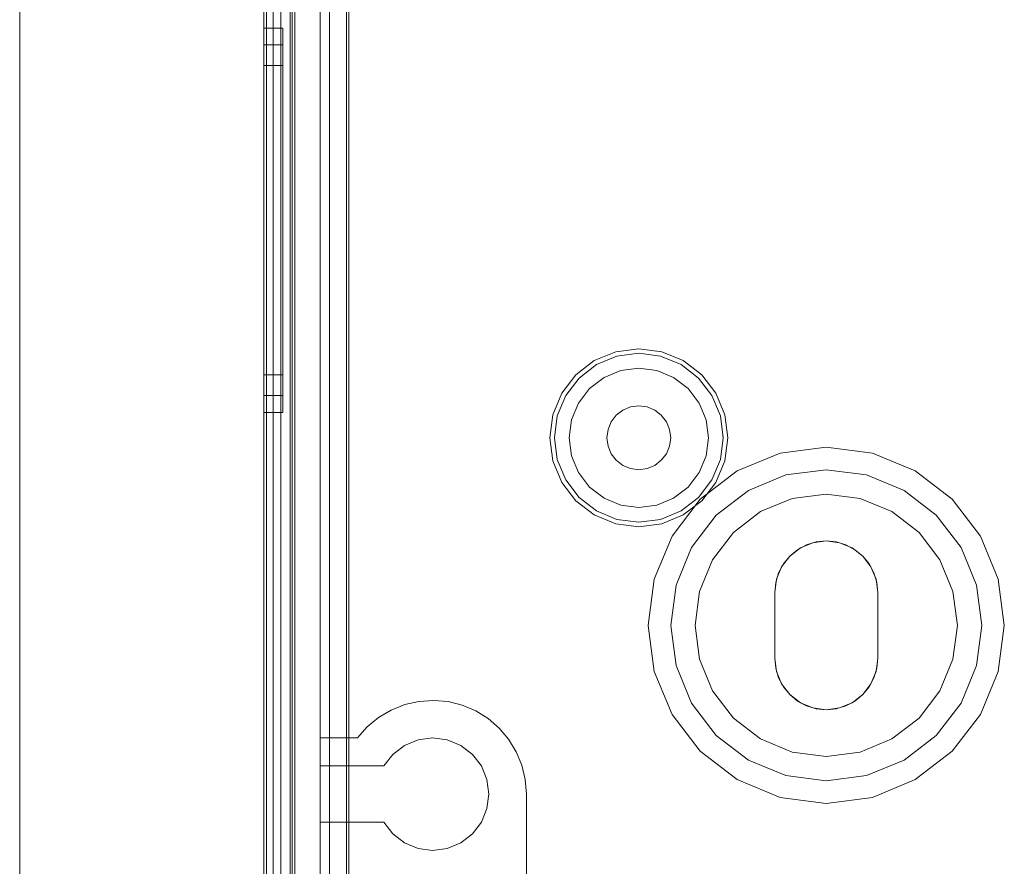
# Model space of a CAD drawing. Extents: x -420 to 300, y 62 to 1112.
# Tile 65 of 256: x -302.298 to -301.247, y 432.89 to 433.793. Entities that reach past the tile are written whole.
import ezdxf
from ezdxf.lldxf.tags import DXFTag

# ---------------------------------------------------------------- set-up
doc = ezdxf.new("R2010")
doc.units = 0
doc.layers.get('0').update_dxf_attribs({"lineweight": 13})
doc.layers.add('70 -71 Achsen- 1 Gebäudeachsen', color=7, linetype='STRICHPUNKT2-A06CPUWML0', lineweight=18)
tags = doc.linetypes.add('STRICHPUNKT2-A06CPUWML0', pattern=[12.7, 6.35, -3.175, 0, -3.175]).pattern_tags.tags
tags[10:11] = [DXFTag(74, 4), DXFTag(75, 0), DXFTag(340, '0'), DXFTag(46, 0.0), DXFTag(50, 0.0), DXFTag(44, 0.0), DXFTag(45, 0.0)]
tags[8:9] = [DXFTag(74, 4), DXFTag(75, 0), DXFTag(340, '0'), DXFTag(46, 0.0), DXFTag(50, 0.0), DXFTag(44, 0.0), DXFTag(45, 0.0)]
tags[6:7] = [DXFTag(74, 4), DXFTag(75, 0), DXFTag(340, '0'), DXFTag(46, 0.0), DXFTag(50, 0.0), DXFTag(44, 0.0), DXFTag(45, 0.0)]
tags[4:5] = [DXFTag(74, 4), DXFTag(75, 0), DXFTag(340, '0'), DXFTag(46, 0.0), DXFTag(50, 0.0), DXFTag(44, 0.0), DXFTag(45, 0.0)]

# ---------------------------------------------------------------- blocks, each defined once
blk = doc.blocks.new('Referenz-A06CPUWNL0', base_point=(-395.2377, 76.9534))
at = {"layer": '70 -71 Achsen- 1 Gebäudeachsen', "color": 0, "linetype": 'STRICHPUNKT2-A06CPUWML0', "ltscale": 0.18}
blk.add_line((-302.2977, 1084.3934), (-302.2977, 84.9534), dxfattribs=at)
blk = doc.blocks.new('Blockreferenz-A06CPV4HL0', base_point=(-302.0371, 432.5471))
at = {"color": 251, "linetype": 'ByBlock', "lineweight": -2, "ltscale": 0.13, "true_color": 0x636363}
for p, q in [((-302.0371, 435.9971), (-302.0371, 432.6971)), ((-302.0042, 435.9971), (-302.0042, 432.6971)), ((-302.0342, 435.9768), (-302.0342, 432.7191)), ((-302.0191, 432.8731), (-302.0191, 435.8211)), ((-302.0191, 435.8211), (-302.0191, 432.8731)), ((-301.9671, 432.8731), (-301.9671, 435.8211)), ((-301.9671, 435.8211), (-301.9671, 432.8731)), ((-301.9491, 432.8671), (-301.9491, 435.8271)), ((-301.9466, 432.8696), (-301.9466, 435.8246))]:
    blk.add_line(p, q, dxfattribs=at)
blk = doc.blocks.new('Blockreferenz-A06CPV4PL0', base_point=(-302.0371, 432.5471))
at = {"color": 9, "linetype": 'ByBlock', "lineweight": -2, "ltscale": 0.13, "true_color": 0xc1c9c4}
for p, q in [((-302.0371, 435.9971), (-302.0371, 432.6971)), ((-302.0371, 432.6971), (-302.0371, 435.9971)), ((-302.0091, 432.6971), (-302.0091, 435.9971)), ((-302.0371, 432.8171), (-302.0371, 435.8771)), ((-302.0271, 432.8171), (-302.0271, 435.8771)), ((-302.0091, 435.8211), (-302.0091, 432.8731)), ((-301.9771, 432.8731), (-301.9771, 435.8211)), ((-302.0371, 434.3471), (-302.0371, 432.8171)), ((-302.0371, 434.3471), (-302.0371, 432.8071)), ((-302.0371, 432.8071), (-302.0371, 434.3471)), ((-302.0271, 432.8171), (-302.0271, 434.3471)), ((-302.0271, 432.8071), (-302.0271, 434.3471)), ((-302.0271, 434.3471), (-302.0271, 432.8071)), ((-301.9771, 434.0821), (-301.9771, 433.0271)), ((-301.9491, 434.0821), (-301.9491, 433.0488)), ((-301.9491, 433.0271), (-301.9491, 434.0821)), ((-302.0071, 432.6971), (-302.0071, 434.0471)), ((-302.0171, 433.7841), (-302.0371, 433.7841)), ((-302.0371, 433.7841), (-302.0371, 433.7771)), ((-302.0371, 433.7771), (-302.0371, 433.7841)), ((-302.0171, 433.7802), (-302.0171, 433.7841)), ((-302.0171, 433.7802), (-302.0171, 433.7841)), ((-302.0371, 433.7771), (-302.0371, 433.7566)), ((-302.0371, 433.7566), (-302.0371, 433.7771)), ((-302.0171, 433.7685), (-302.0171, 433.7802)), ((-302.0171, 433.7685), (-302.0171, 433.7802)), ((-302.0171, 433.7661), (-302.0371, 433.7661)), ((-302.0371, 433.7661), (-302.0371, 433.7597)), ((-302.0371, 433.7597), (-302.0371, 433.7661)), ((-302.0371, 433.7597), (-302.0371, 433.7411)), ((-302.0371, 433.7411), (-302.0371, 433.7597)), ((-302.0171, 433.7496), (-302.0171, 433.7685)), ((-302.0171, 433.7496), (-302.0171, 433.7685)), ((-302.0171, 433.7625), (-302.0171, 433.7661)), ((-302.0171, 433.7625), (-302.0171, 433.7661)), ((-302.0171, 433.7519), (-302.0171, 433.7625)), ((-302.0171, 433.7519), (-302.0171, 433.7625)), ((-302.0371, 433.7566), (-302.0371, 433.7241)), ((-302.0371, 433.7241), (-302.0371, 433.7566)), ((-302.0171, 433.7346), (-302.0171, 433.7519)), ((-302.0171, 433.7346), (-302.0171, 433.7519)), ((-302.0171, 433.7241), (-302.0171, 433.7496)), ((-302.0171, 433.7241), (-302.0171, 433.7496)), ((-302.0371, 433.7441), (-302.0371, 433.7385)), ((-302.0171, 433.7441), (-302.0371, 433.7441)), ((-302.0371, 433.7385), (-302.0371, 433.7441)), ((-302.0371, 433.7411), (-302.0371, 433.7113)), ((-302.0371, 433.7113), (-302.0371, 433.7411)), ((-302.0371, 433.7385), (-302.0371, 433.722)), ((-302.0371, 433.722), (-302.0371, 433.7385)), ((-302.0171, 433.7385), (-302.0171, 433.7441)), ((-302.0171, 433.7385), (-302.0171, 433.7441)), ((-302.0171, 433.722), (-302.0171, 433.7385)), ((-302.0171, 433.722), (-302.0171, 433.7385)), ((-302.0171, 433.7113), (-302.0171, 433.7346)), ((-302.0171, 433.7113), (-302.0171, 433.7346)), ((-302.0371, 433.7241), (-302.0371, 433.6816)), ((-302.0371, 433.6816), (-302.0371, 433.7241)), ((-302.0371, 433.722), (-302.0371, 433.6958)), ((-302.0371, 433.6958), (-302.0371, 433.722)), ((-302.0171, 433.693), (-302.0171, 433.7241)), ((-302.0171, 433.693), (-302.0171, 433.7241)), ((-302.0171, 433.6958), (-302.0171, 433.722)), ((-302.0171, 433.6958), (-302.0171, 433.722)), ((-302.0371, 433.7113), (-302.0371, 433.6726)), ((-302.0371, 433.6726), (-302.0371, 433.7113)), ((-302.0171, 433.683), (-302.0171, 433.7113)), ((-302.0171, 433.683), (-302.0171, 433.7113)), ((-302.0371, 433.6958), (-302.0371, 433.6616)), ((-302.0371, 433.6616), (-302.0371, 433.6958)), ((-302.0171, 433.6616), (-302.0171, 433.6958)), ((-302.0171, 433.6616), (-302.0171, 433.6958)), ((-302.0171, 433.6576), (-302.0171, 433.693)), ((-302.0171, 433.6576), (-302.0171, 433.693)), ((-302.0371, 433.6816), (-302.0371, 433.6322)), ((-302.0371, 433.6322), (-302.0371, 433.6816)), ((-302.0171, 433.6507), (-302.0171, 433.683)), ((-302.0171, 433.6507), (-302.0171, 433.683)), ((-302.0371, 433.6726), (-302.0371, 433.6275)), ((-302.0371, 433.6275), (-302.0371, 433.6726)), ((-302.0371, 433.6616), (-302.0371, 433.6218)), ((-302.0371, 433.6218), (-302.0371, 433.6616)), ((-302.0171, 433.6218), (-302.0171, 433.6616)), ((-302.0171, 433.6218), (-302.0171, 433.6616)), ((-302.0171, 433.6191), (-302.0171, 433.6576)), ((-302.0171, 433.6191), (-302.0171, 433.6576)), ((-302.0171, 433.6156), (-302.0171, 433.6507)), ((-302.0171, 433.6156), (-302.0171, 433.6507)), ((-302.0371, 433.6322), (-302.0371, 433.5791)), ((-302.0371, 433.5791), (-302.0371, 433.6322)), ((-302.0371, 433.6275), (-302.0371, 433.5791)), ((-302.0371, 433.5791), (-302.0371, 433.6275)), ((-302.0371, 433.6218), (-302.0371, 433.5791)), ((-302.0371, 433.5791), (-302.0371, 433.6218)), ((-302.0171, 433.5791), (-302.0171, 433.6218)), ((-302.0171, 433.5791), (-302.0171, 433.6218)), ((-302.0171, 433.5791), (-302.0171, 433.6191)), ((-302.0171, 433.5791), (-302.0171, 433.6191)), ((-302.0171, 433.5791), (-302.0171, 433.6156)), ((-302.0171, 433.5791), (-302.0171, 433.6156)), ((-302.0371, 433.5791), (-302.0371, 433.5307)), ((-302.0371, 433.5791), (-302.0371, 433.5261)), ((-302.0371, 433.5791), (-302.0371, 433.5364)), ((-302.0371, 433.5307), (-302.0371, 433.5791)), ((-302.0371, 433.5261), (-302.0371, 433.5791)), ((-302.0371, 433.5364), (-302.0371, 433.5791)), ((-302.0171, 433.5426), (-302.0171, 433.5791)), ((-302.0171, 433.5391), (-302.0171, 433.5791)), ((-302.0171, 433.5364), (-302.0171, 433.5791)), ((-302.0171, 433.5426), (-302.0171, 433.5791)), ((-302.0171, 433.5391), (-302.0171, 433.5791)), ((-302.0171, 433.5364), (-302.0171, 433.5791)), ((-302.0171, 433.5076), (-302.0171, 433.5426)), ((-302.0171, 433.5076), (-302.0171, 433.5426)), ((-302.0171, 433.5007), (-302.0171, 433.5391)), ((-302.0171, 433.5007), (-302.0171, 433.5391)), ((-302.0371, 433.5364), (-302.0371, 433.4966)), ((-302.0371, 433.4966), (-302.0371, 433.5364)), ((-302.0371, 433.5307), (-302.0371, 433.4856)), ((-302.0371, 433.4856), (-302.0371, 433.5307)), ((-302.0171, 433.4966), (-302.0171, 433.5364)), ((-302.0171, 433.4966), (-302.0171, 433.5364)), ((-302.0371, 433.5261), (-302.0371, 433.4766)), ((-302.0371, 433.4766), (-302.0371, 433.5261)), ((-302.0171, 433.4752), (-302.0171, 433.5076)), ((-302.0171, 433.4752), (-302.0171, 433.5076)), ((-302.0171, 433.4652), (-302.0171, 433.5007)), ((-302.0171, 433.4652), (-302.0171, 433.5007)), ((-302.0371, 433.4966), (-302.0371, 433.4624)), ((-302.0371, 433.4624), (-302.0371, 433.4966)), ((-302.0171, 433.4624), (-302.0171, 433.4966)), ((-302.0171, 433.4624), (-302.0171, 433.4966)), ((-302.0371, 433.4856), (-302.0371, 433.4469)), ((-302.0371, 433.4469), (-302.0371, 433.4856)), ((-302.0371, 433.4766), (-302.0371, 433.4342)), ((-302.0371, 433.4342), (-302.0371, 433.4766)), ((-302.0171, 433.4469), (-302.0171, 433.4752)), ((-302.0171, 433.4469), (-302.0171, 433.4752)), ((-302.0171, 433.4342), (-302.0171, 433.4652)), ((-302.0171, 433.4342), (-302.0171, 433.4652)), ((-302.0371, 433.4624), (-302.0371, 433.4362)), ((-302.0371, 433.4362), (-302.0371, 433.4624)), ((-302.0171, 433.4362), (-302.0171, 433.4624)), ((-302.0171, 433.4362), (-302.0171, 433.4624)), ((-302.0371, 433.4469), (-302.0371, 433.4172)), ((-302.0371, 433.4172), (-302.0371, 433.4469)), ((-302.0171, 433.4236), (-302.0171, 433.4469)), ((-302.0171, 433.4236), (-302.0171, 433.4469)), ((-302.0371, 433.4362), (-302.0371, 433.4197)), ((-302.0371, 433.4197), (-302.0371, 433.4362)), ((-302.0371, 433.4342), (-302.0371, 433.4016)), ((-302.0371, 433.4016), (-302.0371, 433.4342)), ((-302.0171, 433.4197), (-302.0171, 433.4362)), ((-302.0171, 433.4197), (-302.0171, 433.4362)), ((-302.0171, 433.4087), (-302.0171, 433.4342)), ((-302.0171, 433.4087), (-302.0171, 433.4342)), ((-301.6617, 433.4389), (-301.6846, 433.4294)), ((-301.6822, 433.4252), (-301.6604, 433.4342)), ((-301.6371, 433.4421), (-301.6617, 433.4389)), ((-301.6604, 433.4342), (-301.6371, 433.4372)), ((-301.6125, 433.4389), (-301.6371, 433.4421)), ((-301.6371, 433.4372), (-301.6138, 433.4342)), ((-301.6138, 433.4342), (-301.592, 433.4252)), ((-301.5896, 433.4294), (-301.6125, 433.4389)), ((-302.0171, 433.4063), (-302.0171, 433.4236)), ((-302.0171, 433.4063), (-302.0171, 433.4236)), ((-301.6846, 433.4294), (-301.7043, 433.4143)), ((-301.7008, 433.4108), (-301.6822, 433.4252)), ((-301.592, 433.4252), (-301.5734, 433.4108)), ((-301.5699, 433.4143), (-301.5896, 433.4294)), ((-302.0371, 433.4197), (-302.0371, 433.4141)), ((-302.0371, 433.4141), (-302.0371, 433.4197)), ((-302.0371, 433.4172), (-302.0371, 433.3985)), ((-302.0371, 433.3985), (-302.0371, 433.4172)), ((-302.0371, 433.4141), (-302.0171, 433.4141)), ((-302.0171, 433.4141), (-302.0171, 433.4197)), ((-302.0171, 433.4141), (-302.0171, 433.4197)), ((-301.7043, 433.4143), (-301.7194, 433.3946)), ((-301.6563, 433.4188), (-301.6742, 433.4114)), ((-301.6563, 433.4188), (-301.6742, 433.4114)), ((-301.6371, 433.4213), (-301.6563, 433.4188)), ((-301.6371, 433.4213), (-301.6563, 433.4188)), ((-301.6179, 433.4188), (-301.6371, 433.4213)), ((-301.6179, 433.4188), (-301.6371, 433.4213)), ((-301.6, 433.4114), (-301.6179, 433.4188)), ((-301.6, 433.4114), (-301.6179, 433.4188)), ((-301.5548, 433.3946), (-301.5699, 433.4143)), ((-302.0171, 433.3897), (-302.0171, 433.4087)), ((-302.0171, 433.3897), (-302.0171, 433.4087)), ((-302.0171, 433.3957), (-302.0171, 433.4063)), ((-302.0171, 433.3957), (-302.0171, 433.4063)), ((-301.7151, 433.3922), (-301.7008, 433.4108)), ((-301.6742, 433.4114), (-301.6896, 433.3996)), ((-301.6742, 433.4114), (-301.6896, 433.3996)), ((-301.5846, 433.3996), (-301.6, 433.4114)), ((-301.5846, 433.3996), (-301.6, 433.4114)), ((-301.5734, 433.4108), (-301.5591, 433.3922)), ((-302.0371, 433.4016), (-302.0371, 433.3811)), ((-302.0371, 433.3811), (-302.0371, 433.4016)), ((-302.0371, 433.3985), (-302.0371, 433.3921)), ((-302.0371, 433.3921), (-302.0371, 433.3985)), ((-302.0371, 433.3921), (-302.0171, 433.3921)), ((-302.0171, 433.3921), (-302.0171, 433.3957)), ((-302.0171, 433.3921), (-302.0171, 433.3957)), ((-301.7194, 433.3946), (-301.7289, 433.3717)), ((-301.7241, 433.3704), (-301.7151, 433.3922)), ((-301.6896, 433.3996), (-301.7014, 433.3842)), ((-301.6896, 433.3996), (-301.7014, 433.3842)), ((-301.5728, 433.3842), (-301.5846, 433.3996)), ((-301.5728, 433.3842), (-301.5846, 433.3996)), ((-301.5591, 433.3922), (-301.5501, 433.3704)), ((-301.5453, 433.3717), (-301.5548, 433.3946)), ((-302.0171, 433.3781), (-302.0171, 433.3897)), ((-302.0171, 433.3781), (-302.0171, 433.3897)), ((-301.7014, 433.3842), (-301.7088, 433.3663)), ((-301.7014, 433.3842), (-301.7088, 433.3663)), ((-301.5654, 433.3663), (-301.5728, 433.3842)), ((-301.5654, 433.3663), (-301.5728, 433.3842)), ((-302.0371, 433.3811), (-302.0371, 433.3741)), ((-302.0371, 433.3741), (-302.0371, 433.3811)), ((-302.0371, 433.3741), (-302.0171, 433.3741)), ((-302.0171, 433.3741), (-302.0171, 433.3781)), ((-302.0171, 433.3741), (-302.0171, 433.3781)), ((-301.7289, 433.3717), (-301.7321, 433.3471)), ((-301.6611, 433.3712), (-301.6665, 433.3641)), ((-301.6665, 433.3641), (-301.6611, 433.3712)), ((-301.6541, 433.3766), (-301.6611, 433.3712)), ((-301.6611, 433.3712), (-301.6541, 433.3766)), ((-301.6459, 433.38), (-301.6541, 433.3766)), ((-301.6541, 433.3766), (-301.6459, 433.38)), ((-301.6371, 433.3811), (-301.6459, 433.38)), ((-301.6459, 433.38), (-301.6371, 433.3811)), ((-301.6283, 433.38), (-301.6371, 433.3811)), ((-301.6371, 433.3811), (-301.6283, 433.38)), ((-301.6201, 433.3766), (-301.6283, 433.38)), ((-301.6283, 433.38), (-301.6201, 433.3766)), ((-301.6131, 433.3712), (-301.6201, 433.3766)), ((-301.6201, 433.3766), (-301.6131, 433.3712)), ((-301.6077, 433.3641), (-301.6131, 433.3712)), ((-301.6131, 433.3712), (-301.6077, 433.3641)), ((-301.5421, 433.3471), (-301.5453, 433.3717)), ((-301.7272, 433.3471), (-301.7241, 433.3704)), ((-301.7088, 433.3663), (-301.7113, 433.3471)), ((-301.7088, 433.3663), (-301.7113, 433.3471)), ((-301.6665, 433.3641), (-301.6699, 433.3559)), ((-301.6699, 433.3559), (-301.6665, 433.3641)), ((-301.6043, 433.3559), (-301.6077, 433.3641)), ((-301.6077, 433.3641), (-301.6043, 433.3559)), ((-301.5629, 433.3471), (-301.5654, 433.3663)), ((-301.5629, 433.3471), (-301.5654, 433.3663)), ((-301.5501, 433.3704), (-301.547, 433.3471)), ((-301.6699, 433.3559), (-301.6711, 433.3471)), ((-301.6711, 433.3471), (-301.6699, 433.3559)), ((-301.6031, 433.3471), (-301.6043, 433.3559)), ((-301.6043, 433.3559), (-301.6031, 433.3471)), ((-301.7321, 433.3471), (-301.7289, 433.3225)), ((-301.7241, 433.3238), (-301.7272, 433.3471)), ((-301.7113, 433.3471), (-301.7088, 433.3279)), ((-301.7113, 433.3471), (-301.7088, 433.3279)), ((-301.6711, 433.3471), (-301.6699, 433.3383)), ((-301.6699, 433.3383), (-301.6711, 433.3471)), ((-301.6043, 433.3383), (-301.6031, 433.3471)), ((-301.6031, 433.3471), (-301.6043, 433.3383)), ((-301.5654, 433.3279), (-301.5629, 433.3471)), ((-301.5654, 433.3279), (-301.5629, 433.3471)), ((-301.547, 433.3471), (-301.5501, 433.3238)), ((-301.5453, 433.3225), (-301.5421, 433.3471)), ((-301.6699, 433.3383), (-301.6665, 433.3301)), ((-301.6665, 433.3301), (-301.6699, 433.3383)), ((-301.6665, 433.3301), (-301.6611, 433.3231)), ((-301.6611, 433.3231), (-301.6665, 433.3301)), ((-301.6131, 433.3231), (-301.6077, 433.3301)), ((-301.6077, 433.3301), (-301.6131, 433.3231)), ((-301.6077, 433.3301), (-301.6043, 433.3383)), ((-301.6043, 433.3383), (-301.6077, 433.3301)), ((-301.4863, 433.3306), (-301.5321, 433.3117)), ((-301.4863, 433.3306), (-301.5321, 433.3117)), ((-301.4371, 433.3371), (-301.4863, 433.3306)), ((-301.4371, 433.3371), (-301.4863, 433.3306)), ((-301.3879, 433.3306), (-301.4371, 433.3371)), ((-301.3879, 433.3306), (-301.4371, 433.3371)), ((-301.3421, 433.3117), (-301.3879, 433.3306)), ((-301.3421, 433.3117), (-301.3879, 433.3306)), ((-301.7289, 433.3225), (-301.7194, 433.2996)), ((-301.7151, 433.3021), (-301.7241, 433.3238)), ((-301.7088, 433.3279), (-301.7014, 433.31)), ((-301.7088, 433.3279), (-301.7014, 433.31)), ((-301.6611, 433.3231), (-301.6541, 433.3177)), ((-301.6541, 433.3177), (-301.6611, 433.3231)), ((-301.6201, 433.3177), (-301.6131, 433.3231)), ((-301.6131, 433.3231), (-301.6201, 433.3177)), ((-301.5728, 433.31), (-301.5654, 433.3279)), ((-301.5728, 433.31), (-301.5654, 433.3279)), ((-301.5501, 433.3238), (-301.5591, 433.3021)), ((-301.5548, 433.2996), (-301.5453, 433.3225)), ((-301.7014, 433.31), (-301.6896, 433.2946)), ((-301.7014, 433.31), (-301.6896, 433.2946)), ((-301.6541, 433.3177), (-301.6459, 433.3143)), ((-301.6459, 433.3143), (-301.6541, 433.3177)), ((-301.6459, 433.3143), (-301.6371, 433.3131)), ((-301.6371, 433.3131), (-301.6459, 433.3143)), ((-301.6371, 433.3131), (-301.6283, 433.3143)), ((-301.6283, 433.3143), (-301.6371, 433.3131)), ((-301.6283, 433.3143), (-301.6201, 433.3177)), ((-301.6201, 433.3177), (-301.6283, 433.3143)), ((-301.5846, 433.2946), (-301.5728, 433.31)), ((-301.5846, 433.2946), (-301.5728, 433.31)), ((-301.5321, 433.3117), (-301.5715, 433.2815)), ((-301.5321, 433.3117), (-301.5715, 433.2815)), ((-301.4801, 433.3075), (-301.4371, 433.3131)), ((-301.4371, 433.3131), (-301.4801, 433.3075)), ((-301.4371, 433.3131), (-301.3941, 433.3075)), ((-301.3941, 433.3075), (-301.4371, 433.3131)), ((-301.3028, 433.2815), (-301.3421, 433.3117)), ((-301.3028, 433.2815), (-301.3421, 433.3117)), ((-301.7194, 433.2996), (-301.7043, 433.2799)), ((-301.7008, 433.2834), (-301.7151, 433.3021)), ((-301.5591, 433.3021), (-301.5734, 433.2834)), ((-301.5699, 433.2799), (-301.5548, 433.2996)), ((-301.5201, 433.2909), (-301.4801, 433.3075)), ((-301.4801, 433.3075), (-301.5201, 433.2909)), ((-301.3941, 433.3075), (-301.3541, 433.2909)), ((-301.3541, 433.2909), (-301.3941, 433.3075)), ((-301.6896, 433.2946), (-301.6742, 433.2829)), ((-301.6896, 433.2946), (-301.6742, 433.2829)), ((-301.6, 433.2829), (-301.5846, 433.2946)), ((-301.6, 433.2829), (-301.5846, 433.2946)), ((-301.5545, 433.2645), (-301.5201, 433.2909)), ((-301.5201, 433.2909), (-301.5545, 433.2645)), ((-301.4371, 433.2871), (-301.4733, 433.2823)), ((-301.4733, 433.2823), (-301.4371, 433.2871)), ((-301.4009, 433.2823), (-301.4371, 433.2871)), ((-301.4371, 433.2871), (-301.4009, 433.2823)), ((-301.3541, 433.2909), (-301.3197, 433.2645)), ((-301.3197, 433.2645), (-301.3541, 433.2909)), ((-301.7043, 433.2799), (-301.6846, 433.2648)), ((-301.6822, 433.2691), (-301.7008, 433.2834)), ((-301.6742, 433.2829), (-301.6563, 433.2754)), ((-301.6742, 433.2829), (-301.6563, 433.2754)), ((-301.6179, 433.2754), (-301.6, 433.2829)), ((-301.6179, 433.2754), (-301.6, 433.2829)), ((-301.5715, 433.2815), (-301.6016, 433.2421)), ((-301.5715, 433.2815), (-301.6016, 433.2421)), ((-301.5734, 433.2834), (-301.592, 433.2691)), ((-301.5896, 433.2648), (-301.5699, 433.2799)), ((-301.4733, 433.2823), (-301.5071, 433.2684)), ((-301.5071, 433.2684), (-301.4733, 433.2823)), ((-301.3671, 433.2684), (-301.4009, 433.2823)), ((-301.4009, 433.2823), (-301.3671, 433.2684)), ((-301.2726, 433.2421), (-301.3028, 433.2815)), ((-301.2726, 433.2421), (-301.3028, 433.2815)), ((-301.6604, 433.2601), (-301.6822, 433.2691)), ((-301.6563, 433.2754), (-301.6371, 433.2729)), ((-301.6563, 433.2754), (-301.6371, 433.2729)), ((-301.6371, 433.2729), (-301.6179, 433.2754)), ((-301.6371, 433.2729), (-301.6179, 433.2754)), ((-301.592, 433.2691), (-301.6138, 433.2601)), ((-301.5071, 433.2684), (-301.5361, 433.2461)), ((-301.5361, 433.2461), (-301.5071, 433.2684)), ((-301.3381, 433.2461), (-301.3671, 433.2684)), ((-301.3671, 433.2684), (-301.3381, 433.2461)), ((-301.6846, 433.2648), (-301.6617, 433.2554)), ((-301.6617, 433.2554), (-301.6371, 433.2521)), ((-301.6371, 433.257), (-301.6604, 433.2601)), ((-301.6138, 433.2601), (-301.6371, 433.257)), ((-301.6371, 433.2521), (-301.6125, 433.2554)), ((-301.6125, 433.2554), (-301.5896, 433.2648)), ((-301.5809, 433.2301), (-301.5545, 433.2645)), ((-301.5545, 433.2645), (-301.5809, 433.2301)), ((-301.3197, 433.2645), (-301.2933, 433.2301)), ((-301.2933, 433.2301), (-301.3197, 433.2645)), ((-301.5361, 433.2461), (-301.5583, 433.2171)), ((-301.5583, 433.2171), (-301.5361, 433.2461)), ((-301.3159, 433.2171), (-301.3381, 433.2461)), ((-301.3381, 433.2461), (-301.3159, 433.2171)), ((-301.6016, 433.2421), (-301.6206, 433.1963)), ((-301.6016, 433.2421), (-301.6206, 433.1963)), ((-301.4646, 433.2297), (-301.4513, 433.2352)), ((-301.4513, 433.2352), (-301.4646, 433.2297)), ((-301.4582, 433.2329), (-301.4478, 433.2361)), ((-301.4478, 433.2361), (-301.4582, 433.2329)), ((-301.4513, 433.2352), (-301.4371, 433.2371)), ((-301.4371, 433.2371), (-301.4513, 433.2352)), ((-301.4478, 433.2361), (-301.4371, 433.2371)), ((-301.4371, 433.2371), (-301.4478, 433.2361)), ((-301.4371, 433.2371), (-301.4264, 433.2361)), ((-301.4264, 433.2361), (-301.4371, 433.2371)), ((-301.4371, 433.2371), (-301.4229, 433.2352)), ((-301.4229, 433.2352), (-301.4371, 433.2371)), ((-301.4264, 433.2361), (-301.4161, 433.2329)), ((-301.4161, 433.2329), (-301.4264, 433.2361)), ((-301.4229, 433.2352), (-301.4096, 433.2297)), ((-301.4096, 433.2297), (-301.4229, 433.2352)), ((-301.2536, 433.1963), (-301.2726, 433.2421)), ((-301.2536, 433.1963), (-301.2726, 433.2421)), ((-301.5974, 433.1901), (-301.5809, 433.2301)), ((-301.5809, 433.2301), (-301.5974, 433.1901)), ((-301.476, 433.221), (-301.4646, 433.2297)), ((-301.4646, 433.2297), (-301.476, 433.221)), ((-301.476, 433.221), (-301.4677, 433.2278)), ((-301.4677, 433.2278), (-301.476, 433.221)), ((-301.4677, 433.2278), (-301.4582, 433.2329)), ((-301.4582, 433.2329), (-301.4677, 433.2278)), ((-301.4161, 433.2329), (-301.4065, 433.2278)), ((-301.4065, 433.2278), (-301.4161, 433.2329)), ((-301.4096, 433.2297), (-301.3982, 433.221)), ((-301.3982, 433.221), (-301.4096, 433.2297)), ((-301.4065, 433.2278), (-301.3982, 433.221)), ((-301.3982, 433.221), (-301.4065, 433.2278)), ((-301.2933, 433.2301), (-301.2768, 433.1901)), ((-301.2768, 433.1901), (-301.2933, 433.2301)), ((-301.5583, 433.2171), (-301.5723, 433.1833)), ((-301.5723, 433.1833), (-301.5583, 433.2171)), ((-301.4847, 433.2096), (-301.476, 433.221)), ((-301.476, 433.221), (-301.4847, 433.2096)), ((-301.4828, 433.2127), (-301.476, 433.221)), ((-301.476, 433.221), (-301.4828, 433.2127)), ((-301.3982, 433.221), (-301.3914, 433.2127)), ((-301.3914, 433.2127), (-301.3982, 433.221)), ((-301.3982, 433.221), (-301.3895, 433.2096)), ((-301.3895, 433.2096), (-301.3982, 433.221)), ((-301.3019, 433.1833), (-301.3159, 433.2171)), ((-301.3159, 433.2171), (-301.3019, 433.1833)), ((-301.491, 433.1928), (-301.4879, 433.2032)), ((-301.4879, 433.2032), (-301.491, 433.1928)), ((-301.4902, 433.1963), (-301.4847, 433.2096)), ((-301.4847, 433.2096), (-301.4902, 433.1963)), ((-301.4879, 433.2032), (-301.4828, 433.2127)), ((-301.4828, 433.2127), (-301.4879, 433.2032)), ((-301.3914, 433.2127), (-301.3863, 433.2032)), ((-301.3863, 433.2032), (-301.3914, 433.2127)), ((-301.3895, 433.2096), (-301.384, 433.1963)), ((-301.384, 433.1963), (-301.3895, 433.2096)), ((-301.3863, 433.2032), (-301.3832, 433.1928)), ((-301.3832, 433.1928), (-301.3863, 433.2032)), ((-301.6206, 433.1963), (-301.6271, 433.1471)), ((-301.6206, 433.1963), (-301.6271, 433.1471)), ((-301.4921, 433.1821), (-301.4902, 433.1963)), ((-301.4902, 433.1963), (-301.4921, 433.1821)), ((-301.4921, 433.1821), (-301.491, 433.1928)), ((-301.491, 433.1928), (-301.4921, 433.1821)), ((-301.384, 433.1963), (-301.3821, 433.1821)), ((-301.3821, 433.1821), (-301.384, 433.1963)), ((-301.3832, 433.1928), (-301.3821, 433.1821)), ((-301.3821, 433.1821), (-301.3832, 433.1928)), ((-301.2471, 433.1471), (-301.2536, 433.1963)), ((-301.2471, 433.1471), (-301.2536, 433.1963)), ((-301.6031, 433.1471), (-301.5974, 433.1901)), ((-301.5974, 433.1901), (-301.6031, 433.1471)), ((-301.5723, 433.1833), (-301.5771, 433.1471)), ((-301.5771, 433.1471), (-301.5723, 433.1833)), ((-301.4921, 433.1471), (-301.4921, 433.1821)), ((-301.4921, 433.1821), (-301.4921, 433.1471)), ((-301.4921, 433.1821), (-301.4921, 433.1821)), ((-301.4921, 433.1121), (-301.4921, 433.1821)), ((-301.4921, 433.1821), (-301.4921, 433.1121)), ((-301.4921, 433.1821), (-301.4921, 433.1821)), ((-301.3821, 433.1821), (-301.3821, 433.1471)), ((-301.3821, 433.1471), (-301.3821, 433.1821)), ((-301.3821, 433.1821), (-301.3821, 433.1821)), ((-301.3821, 433.1821), (-301.3821, 433.1121)), ((-301.3821, 433.1121), (-301.3821, 433.1821)), ((-301.3821, 433.1821), (-301.3821, 433.1821)), ((-301.2971, 433.1471), (-301.3019, 433.1833)), ((-301.3019, 433.1833), (-301.2971, 433.1471)), ((-301.2768, 433.1901), (-301.2711, 433.1471)), ((-301.2711, 433.1471), (-301.2768, 433.1901)), ((-301.6271, 433.1471), (-301.6206, 433.0979)), ((-301.6271, 433.1471), (-301.6206, 433.0979)), ((-301.5974, 433.1042), (-301.6031, 433.1471)), ((-301.6031, 433.1471), (-301.5974, 433.1042)), ((-301.5771, 433.1471), (-301.5723, 433.1109)), ((-301.5723, 433.1109), (-301.5771, 433.1471)), ((-301.4921, 433.1121), (-301.4921, 433.1471)), ((-301.4921, 433.1471), (-301.4921, 433.1121)), ((-301.3821, 433.1471), (-301.3821, 433.1121)), ((-301.3821, 433.1121), (-301.3821, 433.1471)), ((-301.3019, 433.1109), (-301.2971, 433.1471)), ((-301.2971, 433.1471), (-301.3019, 433.1109)), ((-301.2711, 433.1471), (-301.2768, 433.1042)), ((-301.2768, 433.1042), (-301.2711, 433.1471)), ((-301.2536, 433.0979), (-301.2471, 433.1471)), ((-301.2536, 433.0979), (-301.2471, 433.1471)), ((-301.5723, 433.1109), (-301.5583, 433.0771)), ((-301.5583, 433.0771), (-301.5723, 433.1109)), ((-301.491, 433.1014), (-301.4921, 433.1121)), ((-301.4921, 433.1121), (-301.491, 433.1014)), ((-301.4921, 433.1121), (-301.4921, 433.1121)), ((-301.4902, 433.0979), (-301.4921, 433.1121)), ((-301.4921, 433.1121), (-301.4902, 433.0979)), ((-301.4921, 433.1121), (-301.4921, 433.1121)), ((-301.3821, 433.1121), (-301.384, 433.0979)), ((-301.384, 433.0979), (-301.3821, 433.1121)), ((-301.3821, 433.1121), (-301.3832, 433.1014)), ((-301.3832, 433.1014), (-301.3821, 433.1121)), ((-301.3821, 433.1121), (-301.3821, 433.1121)), ((-301.3821, 433.1121), (-301.3821, 433.1121)), ((-301.3159, 433.0771), (-301.3019, 433.1109)), ((-301.3019, 433.1109), (-301.3159, 433.0771)), ((-301.6206, 433.0979), (-301.6016, 433.0521)), ((-301.6206, 433.0979), (-301.6016, 433.0521)), ((-301.5809, 433.0641), (-301.5974, 433.1042)), ((-301.5974, 433.1042), (-301.5809, 433.0641)), ((-301.4879, 433.0911), (-301.491, 433.1014)), ((-301.491, 433.1014), (-301.4879, 433.0911)), ((-301.4847, 433.0846), (-301.4902, 433.0979)), ((-301.4902, 433.0979), (-301.4847, 433.0846)), ((-301.384, 433.0979), (-301.3895, 433.0846)), ((-301.3895, 433.0846), (-301.384, 433.0979)), ((-301.3832, 433.1014), (-301.3863, 433.0911)), ((-301.3863, 433.0911), (-301.3832, 433.1014)), ((-301.2768, 433.1042), (-301.2933, 433.0641)), ((-301.2933, 433.0641), (-301.2768, 433.1042)), ((-301.2726, 433.0521), (-301.2536, 433.0979)), ((-301.2726, 433.0521), (-301.2536, 433.0979)), ((-301.4828, 433.0816), (-301.4879, 433.0911)), ((-301.4879, 433.0911), (-301.4828, 433.0816)), ((-301.3863, 433.0911), (-301.3914, 433.0816)), ((-301.3914, 433.0816), (-301.3863, 433.0911)), ((-301.5583, 433.0771), (-301.5361, 433.0481)), ((-301.5361, 433.0481), (-301.5583, 433.0771)), ((-301.476, 433.0732), (-301.4847, 433.0846)), ((-301.4847, 433.0846), (-301.476, 433.0732)), ((-301.476, 433.0732), (-301.4828, 433.0816)), ((-301.4828, 433.0816), (-301.476, 433.0732)), ((-301.3895, 433.0846), (-301.3982, 433.0732)), ((-301.3982, 433.0732), (-301.3895, 433.0846)), ((-301.3914, 433.0816), (-301.3982, 433.0732)), ((-301.3982, 433.0732), (-301.3914, 433.0816)), ((-301.3381, 433.0481), (-301.3159, 433.0771)), ((-301.3159, 433.0771), (-301.3381, 433.0481)), ((-301.8869, 433.0626), (-301.8717, 433.066)), ((-301.8717, 433.066), (-301.8869, 433.0626)), ((-301.8717, 433.066), (-301.8562, 433.0671)), ((-301.8562, 433.0671), (-301.8717, 433.066)), ((-301.8562, 433.0671), (-301.8406, 433.0657)), ((-301.8406, 433.0657), (-301.8562, 433.0671)), ((-301.4677, 433.0664), (-301.476, 433.0732)), ((-301.476, 433.0732), (-301.4677, 433.0664)), ((-301.4646, 433.0645), (-301.476, 433.0732)), ((-301.476, 433.0732), (-301.4646, 433.0645)), ((-301.4582, 433.0613), (-301.4677, 433.0664)), ((-301.4677, 433.0664), (-301.4582, 433.0613)), ((-301.4065, 433.0664), (-301.4161, 433.0613)), ((-301.4161, 433.0613), (-301.4065, 433.0664)), ((-301.3982, 433.0732), (-301.4096, 433.0645)), ((-301.4096, 433.0645), (-301.3982, 433.0732)), ((-301.3982, 433.0732), (-301.4065, 433.0664)), ((-301.4065, 433.0664), (-301.3982, 433.0732)), ((-301.9148, 433.0488), (-301.9014, 433.0568)), ((-301.9014, 433.0568), (-301.9148, 433.0488)), ((-301.9014, 433.0568), (-301.8869, 433.0626)), ((-301.8869, 433.0626), (-301.9014, 433.0568)), ((-301.8406, 433.0657), (-301.8255, 433.062)), ((-301.8255, 433.062), (-301.8406, 433.0657)), ((-301.8255, 433.062), (-301.8111, 433.0559)), ((-301.8111, 433.0559), (-301.8255, 433.062)), ((-301.8111, 433.0559), (-301.7979, 433.0477)), ((-301.7979, 433.0477), (-301.8111, 433.0559)), ((-301.5545, 433.0297), (-301.5809, 433.0641)), ((-301.5809, 433.0641), (-301.5545, 433.0297)), ((-301.4513, 433.059), (-301.4646, 433.0645)), ((-301.4646, 433.0645), (-301.4513, 433.059)), ((-301.4478, 433.0582), (-301.4582, 433.0613)), ((-301.4582, 433.0613), (-301.4478, 433.0582)), ((-301.4371, 433.0571), (-301.4513, 433.059)), ((-301.4513, 433.059), (-301.4371, 433.0571)), ((-301.4371, 433.0571), (-301.4478, 433.0582)), ((-301.4478, 433.0582), (-301.4371, 433.0571)), ((-301.4229, 433.059), (-301.4371, 433.0571)), ((-301.4371, 433.0571), (-301.4229, 433.059)), ((-301.4264, 433.0582), (-301.4371, 433.0571)), ((-301.4371, 433.0571), (-301.4264, 433.0582)), ((-301.4161, 433.0613), (-301.4264, 433.0582)), ((-301.4264, 433.0582), (-301.4161, 433.0613)), ((-301.4096, 433.0645), (-301.4229, 433.059)), ((-301.4229, 433.059), (-301.4096, 433.0645)), ((-301.2933, 433.0641), (-301.3197, 433.0297)), ((-301.3197, 433.0297), (-301.2933, 433.0641)), ((-301.9491, 433.0488), (-301.9491, 433.0388)), ((-301.9268, 433.0388), (-301.9148, 433.0488)), ((-301.9148, 433.0488), (-301.9268, 433.0388)), ((-301.7979, 433.0477), (-301.7861, 433.0375)), ((-301.7861, 433.0375), (-301.7979, 433.0477)), ((-301.6016, 433.0521), (-301.5715, 433.0128)), ((-301.6016, 433.0521), (-301.5715, 433.0128)), ((-301.5361, 433.0481), (-301.5071, 433.0259)), ((-301.5071, 433.0259), (-301.5361, 433.0481)), ((-301.3671, 433.0259), (-301.3381, 433.0481)), ((-301.3381, 433.0481), (-301.3671, 433.0259)), ((-301.3028, 433.0128), (-301.2726, 433.0521)), ((-301.3028, 433.0128), (-301.2726, 433.0521)), ((-301.9491, 433.0388), (-301.9491, 433.0271)), ((-301.9371, 433.0271), (-301.9268, 433.0388)), ((-301.9268, 433.0388), (-301.9371, 433.0271)), ((-301.7861, 433.0375), (-301.776, 433.0256)), ((-301.776, 433.0256), (-301.7861, 433.0375)), ((-301.9371, 433.0271), (-301.9771, 433.0271)), ((-301.9771, 433.0271), (-301.9771, 432.9971)), ((-301.9771, 433.0271), (-301.9491, 433.0271)), ((-301.9771, 433.0271), (-301.9771, 433.0271)), ((-301.9491, 433.0271), (-301.9371, 433.0271)), ((-301.9491, 433.0271), (-301.9491, 433.0271)), ((-301.9371, 433.0271), (-301.9371, 433.0271)), ((-301.8726, 433.0251), (-301.8871, 433.0191)), ((-301.8871, 433.0191), (-301.8726, 433.0251)), ((-301.8571, 433.0271), (-301.8726, 433.0251)), ((-301.8726, 433.0251), (-301.8571, 433.0271)), ((-301.8416, 433.0251), (-301.8571, 433.0271)), ((-301.8571, 433.0271), (-301.8416, 433.0251)), ((-301.8271, 433.0191), (-301.8416, 433.0251)), ((-301.8416, 433.0251), (-301.8271, 433.0191)), ((-301.776, 433.0256), (-301.7679, 433.0123)), ((-301.7679, 433.0123), (-301.776, 433.0256)), ((-301.5201, 433.0034), (-301.5545, 433.0297)), ((-301.5545, 433.0297), (-301.5201, 433.0034)), ((-301.5071, 433.0259), (-301.4733, 433.0119)), ((-301.4733, 433.0119), (-301.5071, 433.0259)), ((-301.4009, 433.0119), (-301.3671, 433.0259)), ((-301.3671, 433.0259), (-301.4009, 433.0119)), ((-301.3197, 433.0297), (-301.3541, 433.0034)), ((-301.3541, 433.0034), (-301.3197, 433.0297)), ((-301.8871, 433.0191), (-301.8995, 433.0095)), ((-301.8995, 433.0095), (-301.8871, 433.0191)), ((-301.8147, 433.0095), (-301.8271, 433.0191)), ((-301.8271, 433.0191), (-301.8147, 433.0095)), ((-301.8995, 433.0095), (-301.9091, 432.9971)), ((-301.9091, 432.9971), (-301.8995, 433.0095)), ((-301.8051, 432.9971), (-301.8147, 433.0095)), ((-301.8147, 433.0095), (-301.8051, 432.9971)), ((-301.7679, 433.0123), (-301.7619, 432.9978)), ((-301.7619, 432.9978), (-301.7679, 433.0123)), ((-301.5715, 433.0128), (-301.5321, 432.9826)), ((-301.5715, 433.0128), (-301.5321, 432.9826)), ((-301.4801, 432.9868), (-301.5201, 433.0034)), ((-301.5201, 433.0034), (-301.4801, 432.9868)), ((-301.4733, 433.0119), (-301.4371, 433.0071)), ((-301.4371, 433.0071), (-301.4733, 433.0119)), ((-301.4371, 433.0071), (-301.4009, 433.0119)), ((-301.4009, 433.0119), (-301.4371, 433.0071)), ((-301.3541, 433.0034), (-301.3941, 432.9868)), ((-301.3941, 432.9868), (-301.3541, 433.0034)), ((-301.3421, 432.9826), (-301.3028, 433.0128)), ((-301.3421, 432.9826), (-301.3028, 433.0128)), ((-301.9771, 432.9971), (-301.9771, 432.9371)), ((-301.9091, 432.9971), (-301.9771, 432.9971)), ((-301.9771, 432.9971), (-301.9091, 432.9971)), ((-301.9771, 432.9971), (-301.9771, 432.9971)), ((-301.9091, 432.9971), (-301.9091, 432.9971)), ((-301.7991, 432.9826), (-301.8051, 432.9971)), ((-301.8051, 432.9971), (-301.7991, 432.9826)), ((-301.7619, 432.9978), (-301.7583, 432.9827)), ((-301.7583, 432.9827), (-301.7619, 432.9978)), ((-301.7971, 432.9671), (-301.7991, 432.9826)), ((-301.7991, 432.9826), (-301.7971, 432.9671)), ((-301.7583, 432.9827), (-301.7571, 432.9671)), ((-301.7571, 432.9671), (-301.7583, 432.9827)), ((-301.5321, 432.9826), (-301.4863, 432.9636)), ((-301.5321, 432.9826), (-301.4863, 432.9636)), ((-301.4371, 432.9811), (-301.4801, 432.9868)), ((-301.4801, 432.9868), (-301.4371, 432.9811)), ((-301.3941, 432.9868), (-301.4371, 432.9811)), ((-301.4371, 432.9811), (-301.3941, 432.9868)), ((-301.3879, 432.9636), (-301.3421, 432.9826)), ((-301.3879, 432.9636), (-301.3421, 432.9826)), ((-301.7991, 432.9516), (-301.7971, 432.9671)), ((-301.7971, 432.9671), (-301.7991, 432.9516)), ((-301.7571, 432.9671), (-301.7571, 432.7542)), ((-301.7571, 432.7724), (-301.7571, 432.9671)), ((-301.7571, 432.9671), (-301.7571, 432.9671)), ((-301.4863, 432.9636), (-301.4371, 432.9571)), ((-301.4863, 432.9636), (-301.4371, 432.9571)), ((-301.4371, 432.9571), (-301.3879, 432.9636)), ((-301.4371, 432.9571), (-301.3879, 432.9636)), ((-301.8051, 432.9371), (-301.7991, 432.9516)), ((-301.7991, 432.9516), (-301.8051, 432.9371)), ((-301.9771, 432.9371), (-301.9091, 432.9371)), ((-301.9771, 432.9371), (-301.9771, 432.8731)), ((-301.9091, 432.9371), (-301.9771, 432.9371)), ((-301.9771, 432.9371), (-301.9771, 432.9371)), ((-301.9091, 432.9371), (-301.8995, 432.9247)), ((-301.8995, 432.9247), (-301.9091, 432.9371)), ((-301.9091, 432.9371), (-301.9091, 432.9371)), ((-301.8147, 432.9247), (-301.8051, 432.9371)), ((-301.8051, 432.9371), (-301.8147, 432.9247)), ((-301.8995, 432.9247), (-301.8871, 432.9152)), ((-301.8871, 432.9152), (-301.8995, 432.9247)), ((-301.8271, 432.9152), (-301.8147, 432.9247)), ((-301.8147, 432.9247), (-301.8271, 432.9152)), ((-301.8871, 432.9152), (-301.8726, 432.9092)), ((-301.8726, 432.9092), (-301.8871, 432.9152)), ((-301.8726, 432.9092), (-301.8571, 432.9071)), ((-301.8571, 432.9071), (-301.8726, 432.9092)), ((-301.8571, 432.9071), (-301.8416, 432.9092)), ((-301.8416, 432.9092), (-301.8571, 432.9071)), ((-301.8416, 432.9092), (-301.8271, 432.9152)), ((-301.8271, 432.9152), (-301.8416, 432.9092))]:
    blk.add_line(p, q, dxfattribs=at)

msp = doc.modelspace()

# ---------------------------------------------------------------- block references
at = {"color": 8, "lineweight": 13, "ltscale": 0.13, "true_color": 0x808080}
msp.add_blockref('Referenz-A06CPUWNL0', (-395.2377, 76.9534), dxfattribs=at)
at = {"ltscale": 0.13}
for name in ['Blockreferenz-A06CPV4HL0', 'Blockreferenz-A06CPV4PL0']:
    msp.add_blockref(name, (-302.0371, 432.5471), dxfattribs=at)

doc.saveas('drawing.dxf')
